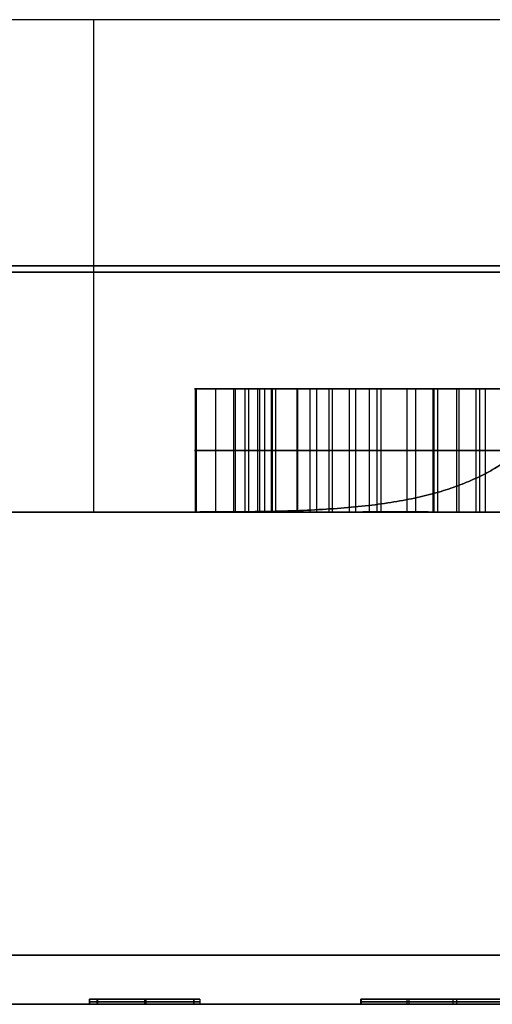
# Model space of a CAD drawing. Header units: centimetres. Extents: x -10 to 8.9, y -29.1 to -8.
# Tile 224 of 256: x 4.02 to 4.212, y -12.635 to -12.235. Entities that reach past the tile are written whole.
import ezdxf

# ---------------------------------------------------------------- set-up
doc = ezdxf.new("R2010")
doc.units = ezdxf.units.CM
doc.layers.add('Default', color=7, linetype='Continuous', true_color=0x000000)

msp = doc.modelspace()

# ---------------------------------------------------------------- linework, layer by layer
at = {"layer": 'Default'}
for p, q in [((4.60859, -12.235, 3.45), (3.68741, -12.235, 3.45)), ((4.05, -12.435, 3.7), (4.05, -12.235, 3.7)), ((4.05, -12.435, 3.2), (4.05, -12.235, 3.2)), ((4.14672, -12.235, 3.68053), (4.14672, -12.235, 3.21947)), ((4.09955, -12.435, 2.67379), (4.09955, -12.385, 2.67379)), ((4.10685, -12.435, 2.65077), (4.10685, -12.385, 2.65077)), ((4.11746, -12.435, 2.63106), (4.11746, -12.385, 2.63106)), ((4.11874, -12.385, 2.63235), (4.15672, -12.385, 2.63235)), ((4.12254, -12.435, 2.66653), (4.12254, -12.385, 2.66653)), ((4.15377, -12.435, 2.52053), (4.15377, -12.385, 2.52053)), ((4.16504, -12.435, 2.59258), (4.16504, -12.385, 2.59258)), ((4.16656, -12.385, 2.49314), (4.20899, -12.385, 2.49314)), ((4.16908, -12.385, 2.68283), (4.16908, -12.385, 2.64567)), ((4.16908, -12.385, 2.61999), (4.16908, -12.385, 2.58854)), ((4.17717, -12.435, 2.48253), (4.17717, -12.385, 2.48253)), ((4.17717, -12.435, 2.50375), (4.17717, -12.385, 2.50375)), ((4.18076, -12.435, 2.6083), (4.18076, -12.385, 2.6083)), ((4.18778, -12.385, 2.51436), (4.18778, -12.385, 2.47193)), ((4.18814, -12.435, 2.70189), (4.18814, -12.385, 2.70189)), ((4.19743, -12.435, 2.57592), (4.19743, -12.385, 2.57592)), ((4.19838, -12.435, 2.48253), (4.19838, -12.385, 2.48253)), ((4.19838, -12.435, 2.50375), (4.19838, -12.385, 2.50375)), ((4.20672, -12.435, 2.68331), (4.20672, -12.385, 2.68331)), ((4.12201, -12.41, 2.63561), (4.09169, -12.41, 2.66593)), ((4.09169, -12.41, 2.66593), (4.10741, -12.41, 2.68165)), ((4.10741, -12.41, 2.68165), (4.13766, -12.41, 2.65141)), ((4.12201, -12.41, 2.63561), (4.11291, -12.41, 2.62651)), ((4.13766, -12.41, 2.65141), (4.23862, -12.41, 2.75237)), ((4.18957, -12.41, 2.56806), (4.14052, -12.41, 2.61711)), ((4.14557, -12.41, 2.51233), (4.16197, -12.41, 2.52873)), ((4.15624, -12.41, 2.63283), (4.20529, -12.41, 2.58378)), ((4.2572, -12.41, 2.73379), (4.15624, -12.41, 2.63283)), ((4.16656, -12.41, 2.49314), (4.18778, -12.41, 2.47193)), ((4.18778, -12.41, 2.51436), (4.16656, -12.41, 2.49314)), ((4.18778, -12.41, 2.47193), (4.20899, -12.41, 2.49314)), ((4.20899, -12.41, 2.49314), (4.18778, -12.41, 2.51436)), ((4.18957, -12.41, 2.56806), (4.20529, -12.41, 2.58378)), ((5.20343, -12.435, 4.44327), (4.00027, -12.435, 4.44327)), ((4.30515, -12.435, 2.45673), (4.00027, -12.435, 2.45673)), ((4.0482, -12.6329, 3.7776), (4.0482, -12.635, 3.7776)), ((4.0482, -12.6329, 3.7776), (4.093, -12.6329, 3.7776)), ((4.0482, -12.63395, 3.8), (4.093, -12.63395, 3.8)), ((4.093, -12.63395, 3.7552), (4.0482, -12.63395, 3.7552)), ((4.0482, -12.63395, 3.7552), (4.0482, -12.63395, 3.8)), ((4.0513, -12.63395, 3.45), (4.0515, -12.63395, 3.7017)), ((4.0905, -12.63395, 3.45), (4.0513, -12.63395, 3.45)), ((4.0514, -12.6329, 3.57585), (4.0514, -12.635, 3.57585)), ((4.0514, -12.6329, 3.57585), (4.09055, -12.6329, 3.57585)), ((4.0515, -12.63395, 3.7017), (4.0906, -12.63395, 3.7017)), ((4.0706, -12.6329, 3.8), (4.0706, -12.635, 3.8)), ((4.0706, -12.6329, 3.7552), (4.0706, -12.635, 3.7552)), ((4.0706, -12.6329, 3.7552), (4.0706, -12.6329, 3.8)), ((4.0709, -12.6329, 3.45), (4.0709, -12.635, 3.45)), ((4.07095, -12.6329, 3.45), (4.07095, -12.6329, 3.7017)), ((4.07105, -12.6329, 3.7017), (4.07105, -12.635, 3.7017)), ((4.0906, -12.63395, 3.7017), (4.0905, -12.63395, 3.45)), ((4.09055, -12.6329, 3.57585), (4.09055, -12.635, 3.57585)), ((4.093, -12.6329, 3.7776), (4.093, -12.635, 3.7776)), ((4.093, -12.63395, 3.8), (4.093, -12.63395, 3.7552)), ((4.1584, -12.63395, 3.45), (4.1585, -12.63395, 3.7017)), ((4.1973, -12.63395, 3.45), (4.1584, -12.63395, 3.45)), ((4.15845, -12.6329, 3.57585), (4.15845, -12.635, 3.57585)), ((4.15845, -12.6329, 3.58012), (4.1973, -12.6329, 3.58012)), ((4.1585, -12.63395, 3.7017), (4.1958, -12.63395, 3.7017)), ((4.17715, -12.6329, 3.7017), (4.17715, -12.635, 3.7017)), ((4.17785, -12.6329, 3.45), (4.17785, -12.635, 3.45)), ((4.1958, -12.6329, 3.68405), (4.1958, -12.635, 3.68405)), ((4.1958, -12.63395, 3.7017), (4.1958, -12.63395, 3.6664)), ((4.1973, -12.6329, 3.54105), (4.1973, -12.635, 3.54105)), ((4.1973, -12.63395, 3.6321), (4.1973, -12.63395, 3.45))]:
    msp.add_line(p, q, dxfattribs=at)
at = {"layer": 'Default', "extrusion": (0, 1, 0)}
for centre, radius, start, end in [((-4.05, 3.45, -12.335), 0.25, 35.8759, 144.1241), ((-4.05, 3.45, -12.335), 0.25, 215.8759, 324.1241), ((-5.45, 3.45, -12.33762), 1.85732, 8.06559, 81.93441), ((-5.45, 3.45, -12.33762), 1.85732, 278.06559, 351.93441), ((-4.05, 3.45, -12.435), 0.25, 80.4965, 99.5035), ((-4.05, 3.45, -12.435), 0.25, 260.4965, 279.5035), ((-5.45, 3.45, -12.635), 2.045, 359.57143, 244.80928), ((-5.45, 3.45, -12.635), 2.045, 295.19072, 359.57143)]:
    msp.add_arc(centre, radius, start, end, dxfattribs=at)
at = {"layer": 'Default', "extrusion": (0, -1, 0)}
for centre, radius, start, end in [((5.45, 3.45, 12.435), 1.75736, 188.06559, 261.93441), ((5.45, 3.45, 12.435), 1.75736, 98.06559, 171.93441), ((5.45, 3.45, 12.435), 1.75736, 188.06559, 261.93441), ((5.45, 3.45, 12.435), 1.75736, 98.06559, 171.93441), ((5.45, 3.45, 12.615), 2.065, 0, 180), ((5.45, 3.45, 12.615), 2.065, 180.42857, 244.80928), ((5.45, 3.45, 12.635), 2.045, 295.19072, 180.42857), ((5.45, 3.45, 12.635), 2.045, 180.42857, 244.80928)]:
    msp.add_arc(centre, radius, start, end, dxfattribs=at)
at = {"layer": 'Default'}
for points, degree in [([(4.09128, -12.435, 3.69657), (4.09601, -12.435, 3.69578), (4.10534, -12.43498, 3.69394), (4.11896, -12.43484, 3.69043), (4.13202, -12.4345, 3.68629), (4.14442, -12.43392, 3.68161), (4.15611, -12.43301, 3.67648), (4.16695, -12.43175, 3.67106), (4.17686, -12.43012, 3.66552), (4.1859, -12.42811, 3.65992), (4.19409, -12.42573, 3.65437), (4.20148, -12.423, 3.64894), (4.20818, -12.41993, 3.64366), (4.21422, -12.41652, 3.63855), (4.21965, -12.41282, 3.63367), (4.22452, -12.40884, 3.62905), (4.22889, -12.4046, 3.62467), (4.23279, -12.4001, 3.62058), (4.23628, -12.39536, 3.61676), (4.23937, -12.3904, 3.61324), (4.24209, -12.38523, 3.61003), (4.24446, -12.37985, 3.60712), (4.24651, -12.37432, 3.60455), (4.24825, -12.36861, 3.60232), (4.24967, -12.36277, 3.60044), (4.25081, -12.35681, 3.59891), (4.25166, -12.35077, 3.59776), (4.25224, -12.34465, 3.59697), (4.25243, -12.34055, 3.5967), (4.25248, -12.33849, 3.59663)], 3), ([(4.25248, -12.33849, 3.30337), (4.25243, -12.34055, 3.3033), (4.25224, -12.34465, 3.30303), (4.25166, -12.35077, 3.30224), (4.25081, -12.35681, 3.30109), (4.24967, -12.36277, 3.29956), (4.24825, -12.36861, 3.29768), (4.24651, -12.37432, 3.29545), (4.24446, -12.37985, 3.29288), (4.24209, -12.38523, 3.28997), (4.23937, -12.3904, 3.28676), (4.23628, -12.39536, 3.28324), (4.23279, -12.4001, 3.27942), (4.22889, -12.4046, 3.27533), (4.22452, -12.40884, 3.27095), (4.21965, -12.41282, 3.26633), (4.21422, -12.41652, 3.26145), (4.20818, -12.41993, 3.25634), (4.20148, -12.423, 3.25106), (4.19409, -12.42573, 3.24563), (4.1859, -12.42811, 3.24008), (4.17686, -12.43012, 3.23448), (4.16695, -12.43175, 3.22894), (4.15611, -12.43301, 3.22352), (4.14442, -12.43392, 3.2184), (4.13202, -12.4345, 3.21371), (4.11896, -12.43484, 3.20957), (4.10534, -12.43498, 3.20606), (4.09601, -12.435, 3.20422), (4.09128, -12.435, 3.20343)], 3), ([(4.09122, -12.435, 2.58957), (4.09122, -12.41, 2.58957), (4.09122, -12.385, 2.58957)], 2), ([(4.09169, -12.385, 2.66593), (4.10685, -12.385, 2.65077), (4.12201, -12.385, 2.63561)], 2), ([(4.09169, -12.435, 2.66593), (4.09169, -12.41, 2.66593), (4.09169, -12.385, 2.66593)], 2), ([(4.10741, -12.385, 2.68165), (4.09955, -12.385, 2.67379), (4.09169, -12.385, 2.66593)], 2), ([(4.10741, -12.385, 2.68165), (4.10741, -12.41, 2.68165), (4.10741, -12.435, 2.68165)], 2), ([(4.13766, -12.385, 2.65141), (4.12254, -12.385, 2.66653), (4.10741, -12.385, 2.68165)], 2), ([(4.11139, -12.435, 2.54019), (4.11139, -12.41, 2.54019), (4.11139, -12.385, 2.54019)], 2), ([(4.11139, -12.435, 2.54019), (4.11139, -12.41, 2.54019), (4.11139, -12.385, 2.54019)], 2), ([(4.11291, -12.435, 2.62651), (4.11291, -12.41, 2.62651), (4.11291, -12.385, 2.62651)], 2), ([(4.11291, -12.385, 2.62651), (4.11594, -12.385, 2.62954), (4.11897, -12.385, 2.63258), (4.12201, -12.385, 2.63561)], 3), ([(4.11291, -12.435, 2.62651), (4.11291, -12.41, 2.62651), (4.11291, -12.385, 2.62651)], 2), ([(4.11652, -12.435, 2.58284), (4.11652, -12.41, 2.58284), (4.11652, -12.385, 2.58284)], 2), ([(4.11937, -12.435, 2.56786), (4.11937, -12.41, 2.56786), (4.11937, -12.385, 2.56786)], 2), ([(4.12201, -12.385, 2.63561), (4.12201, -12.41, 2.63561), (4.12201, -12.435, 2.63561)], 2), ([(4.12388, -12.435, 2.52835), (4.12388, -12.41, 2.52835), (4.12388, -12.385, 2.52835)], 2), ([(4.13257, -12.435, 2.55035), (4.13257, -12.41, 2.55035), (4.13257, -12.385, 2.55035)], 2), ([(4.13277, -12.435, 2.60936), (4.13277, -12.41, 2.60936), (4.13277, -12.385, 2.60936)], 2), ([(4.14052, -12.385, 2.61711), (4.13965, -12.385, 2.61624), (4.13793, -12.385, 2.61452), (4.13534, -12.385, 2.61193), (4.13362, -12.385, 2.61022), (4.13277, -12.385, 2.60936)], 3), ([(4.13277, -12.3859, 2.60936), (4.13277, -12.38545, 2.60936), (4.13277, -12.385, 2.60936)], 2), ([(4.13766, -12.385, 2.65141), (4.13766, -12.41, 2.65141), (4.13766, -12.435, 2.65141)], 2), ([(4.23862, -12.385, 2.75237), (4.18814, -12.385, 2.70189), (4.13766, -12.385, 2.65141)], 2), ([(4.14052, -12.435, 2.61711), (4.14052, -12.41, 2.61711), (4.14052, -12.385, 2.61711)], 2), ([(4.14052, -12.385, 2.61711), (4.16504, -12.385, 2.59258), (4.18957, -12.385, 2.56806)], 2), ([(4.14052, -12.435, 2.61711), (4.14052, -12.41, 2.61711), (4.14052, -12.385, 2.61711)], 2), ([(4.14557, -12.435, 2.51233), (4.14557, -12.41, 2.51233), (4.14557, -12.385, 2.51233)], 2), ([(4.16197, -12.385, 2.52873), (4.15651, -12.385, 2.52326), (4.15104, -12.385, 2.51779), (4.14557, -12.385, 2.51233)], 3), ([(4.14693, -12.435, 2.53834), (4.14693, -12.41, 2.53834), (4.14693, -12.385, 2.53834)], 2), ([(4.15624, -12.385, 2.63283), (4.15624, -12.41, 2.63283), (4.15624, -12.435, 2.63283)], 2), ([(4.20529, -12.385, 2.58378), (4.18076, -12.385, 2.6083), (4.15624, -12.385, 2.63283)], 2), ([(4.15624, -12.385, 2.63283), (4.20672, -12.385, 2.68331), (4.2572, -12.385, 2.73379)], 2), ([(4.16197, -12.435, 2.52873), (4.16197, -12.41, 2.52873), (4.16197, -12.385, 2.52873)], 2), ([(4.16197, -12.435, 2.52873), (4.16197, -12.41, 2.52873), (4.16197, -12.385, 2.52873)], 2), ([(4.18778, -12.385, 2.47193), (4.18071, -12.385, 2.479), (4.17363, -12.385, 2.48607), (4.16656, -12.385, 2.49314)], 3), ([(4.16656, -12.385, 2.49314), (4.16656, -12.41, 2.49314), (4.16656, -12.435, 2.49314)], 2), ([(4.16656, -12.385, 2.49314), (4.17363, -12.385, 2.50021), (4.18071, -12.385, 2.50728), (4.18778, -12.385, 2.51436)], 3), ([(4.18778, -12.435, 2.47193), (4.18778, -12.41, 2.47193), (4.18778, -12.385, 2.47193)], 2), ([(4.20899, -12.385, 2.49314), (4.20192, -12.385, 2.48607), (4.19485, -12.385, 2.479), (4.18778, -12.385, 2.47193)], 3), ([(4.18778, -12.435, 2.51436), (4.18778, -12.41, 2.51436), (4.18778, -12.385, 2.51436)], 2), ([(4.18778, -12.385, 2.51436), (4.19485, -12.385, 2.50728), (4.20192, -12.385, 2.50021), (4.20899, -12.385, 2.49314)], 3), ([(4.18957, -12.385, 2.56806), (4.18957, -12.41, 2.56806), (4.18957, -12.435, 2.56806)], 2), ([(4.20529, -12.385, 2.58378), (4.20005, -12.385, 2.57854), (4.19481, -12.385, 2.5733), (4.18957, -12.385, 2.56806)], 3), ([(4.20529, -12.435, 2.58378), (4.20529, -12.41, 2.58378), (4.20529, -12.385, 2.58378)], 2), ([(4.20899, -12.435, 2.49314), (4.20899, -12.41, 2.49314), (4.20899, -12.385, 2.49314)], 2), ([(4.13277, -12.435, 2.60936), (4.13277, -12.41635, 2.60936), (4.13277, -12.3977, 2.60936)], 2), ([(4.13277, -12.41, 2.60936), (4.13535, -12.41, 2.61194), (4.13793, -12.41, 2.61452), (4.14052, -12.41, 2.61711)], 3), ([(4.09128, -12.435, 3.69657), (4.34732, -12.435, 3.69657), (4.60335, -12.435, 3.69657)], 2), ([(4.60335, -12.435, 3.20343), (4.34732, -12.435, 3.20343), (4.09128, -12.435, 3.20343)], 2), ([(4.12201, -12.435, 2.63561), (4.10685, -12.435, 2.65077), (4.09169, -12.435, 2.66593)], 2), ([(4.09169, -12.435, 2.66593), (4.09955, -12.435, 2.67379), (4.10741, -12.435, 2.68165)], 2), ([(4.10741, -12.435, 2.68165), (4.12254, -12.435, 2.66653), (4.13766, -12.435, 2.65141)], 2), ([(4.11291, -12.435, 2.62651), (4.11594, -12.435, 2.62954), (4.11897, -12.435, 2.63258), (4.12201, -12.435, 2.63561)], 3), ([(4.14052, -12.435, 2.61711), (4.13965, -12.435, 2.61624), (4.13793, -12.435, 2.61452), (4.13534, -12.435, 2.61193), (4.13362, -12.435, 2.61022), (4.13277, -12.435, 2.60936)], 3), ([(4.13766, -12.435, 2.65141), (4.18814, -12.435, 2.70189), (4.23862, -12.435, 2.75237)], 2), ([(4.18957, -12.435, 2.56806), (4.16504, -12.435, 2.59258), (4.14052, -12.435, 2.61711)], 2), ([(4.16197, -12.435, 2.52873), (4.15651, -12.435, 2.52326), (4.15104, -12.435, 2.51779), (4.14557, -12.435, 2.51233)], 3), ([(4.15624, -12.435, 2.63283), (4.18076, -12.435, 2.6083), (4.20529, -12.435, 2.58378)], 2), ([(4.2572, -12.435, 2.73379), (4.20672, -12.435, 2.68331), (4.15624, -12.435, 2.63283)], 2), ([(4.18778, -12.435, 2.47193), (4.18071, -12.435, 2.479), (4.17363, -12.435, 2.48607), (4.16656, -12.435, 2.49314)], 3), ([(4.16656, -12.435, 2.49314), (4.17363, -12.435, 2.50021), (4.18071, -12.435, 2.50728), (4.18778, -12.435, 2.51436)], 3), ([(4.20899, -12.435, 2.49314), (4.20192, -12.435, 2.48607), (4.19485, -12.435, 2.479), (4.18778, -12.435, 2.47193)], 3), ([(4.18778, -12.435, 2.51436), (4.19485, -12.435, 2.50728), (4.20192, -12.435, 2.50021), (4.20899, -12.435, 2.49314)], 3), ([(4.20529, -12.435, 2.58378), (4.20005, -12.435, 2.57854), (4.19481, -12.435, 2.5733), (4.18957, -12.435, 2.56806)], 3), ([(4.0482, -12.6329, 3.8), (4.06313, -12.6329, 3.8), (4.07807, -12.6329, 3.8), (4.093, -12.6329, 3.8)], 3), ([(4.0482, -12.635, 3.8), (4.0482, -12.63395, 3.8), (4.0482, -12.6329, 3.8)], 2), ([(4.0482, -12.6329, 3.7552), (4.0482, -12.63395, 3.7552), (4.0482, -12.635, 3.7552)], 2), ([(4.093, -12.6329, 3.7552), (4.07807, -12.6329, 3.7552), (4.06313, -12.6329, 3.7552), (4.0482, -12.6329, 3.7552)], 3), ([(4.0482, -12.6329, 3.7552), (4.0482, -12.6329, 3.77013), (4.0482, -12.6329, 3.78507), (4.0482, -12.6329, 3.8)], 3), ([(4.0482, -12.635, 3.8), (4.06313, -12.635, 3.8), (4.07807, -12.635, 3.8), (4.093, -12.635, 3.8)], 3), ([(4.0482, -12.635, 3.7552), (4.0482, -12.635, 3.77013), (4.0482, -12.635, 3.78507), (4.0482, -12.635, 3.8)], 3), ([(4.093, -12.635, 3.7552), (4.07807, -12.635, 3.7552), (4.06313, -12.635, 3.7552), (4.0482, -12.635, 3.7552)], 3), ([(4.0513, -12.6329, 3.45), (4.05137, -12.6329, 3.5339), (4.05143, -12.6329, 3.6178), (4.0515, -12.6329, 3.7017)], 3), ([(4.0513, -12.635, 3.45), (4.0513, -12.63395, 3.45), (4.0513, -12.6329, 3.45)], 2), ([(4.0905, -12.6329, 3.45), (4.07743, -12.6329, 3.45), (4.06437, -12.6329, 3.45), (4.0513, -12.6329, 3.45)], 3), ([(4.0905, -12.635, 3.45), (4.07743, -12.635, 3.45), (4.06437, -12.635, 3.45), (4.0513, -12.635, 3.45)], 3), ([(4.0513, -12.635, 3.45), (4.05137, -12.635, 3.5339), (4.05143, -12.635, 3.6178), (4.0515, -12.635, 3.7017)], 3), ([(4.0515, -12.6329, 3.7017), (4.0515, -12.63395, 3.7017), (4.0515, -12.635, 3.7017)], 2), ([(4.0515, -12.6329, 3.7017), (4.06453, -12.6329, 3.7017), (4.07757, -12.6329, 3.7017), (4.0906, -12.6329, 3.7017)], 3), ([(4.0515, -12.635, 3.7017), (4.06453, -12.635, 3.7017), (4.07757, -12.635, 3.7017), (4.0906, -12.635, 3.7017)], 3), ([(4.0905, -12.6329, 3.45), (4.0905, -12.63395, 3.45), (4.0905, -12.635, 3.45)], 2), ([(4.0906, -12.6329, 3.7017), (4.09057, -12.6329, 3.6178), (4.09053, -12.6329, 3.5339), (4.0905, -12.6329, 3.45)], 3), ([(4.0906, -12.635, 3.7017), (4.09057, -12.635, 3.6178), (4.09053, -12.635, 3.5339), (4.0905, -12.635, 3.45)], 3), ([(4.0906, -12.6329, 3.7017), (4.0906, -12.63395, 3.7017), (4.0906, -12.635, 3.7017)], 2), ([(4.093, -12.6329, 3.8), (4.093, -12.63395, 3.8), (4.093, -12.635, 3.8)], 2), ([(4.093, -12.6329, 3.7552), (4.093, -12.63395, 3.7552), (4.093, -12.635, 3.7552)], 2), ([(4.093, -12.6329, 3.8), (4.093, -12.6329, 3.78507), (4.093, -12.6329, 3.77013), (4.093, -12.6329, 3.7552)], 3), ([(4.093, -12.635, 3.8), (4.093, -12.635, 3.78507), (4.093, -12.635, 3.77013), (4.093, -12.635, 3.7552)], 3), ([(4.1584, -12.6329, 3.45), (4.15843, -12.6329, 3.5339), (4.15847, -12.6329, 3.6178), (4.1585, -12.6329, 3.7017)], 3), ([(4.1584, -12.635, 3.45), (4.1584, -12.63395, 3.45), (4.1584, -12.6329, 3.45)], 2), ([(4.1973, -12.6329, 3.45), (4.18433, -12.6329, 3.45), (4.17137, -12.6329, 3.45), (4.1584, -12.6329, 3.45)], 3), ([(4.1973, -12.635, 3.45), (4.18433, -12.635, 3.45), (4.17137, -12.635, 3.45), (4.1584, -12.635, 3.45)], 3), ([(4.1584, -12.635, 3.45), (4.15843, -12.635, 3.5339), (4.15847, -12.635, 3.6178), (4.1585, -12.635, 3.7017)], 3), ([(4.1585, -12.6329, 3.7017), (4.1585, -12.63395, 3.7017), (4.1585, -12.635, 3.7017)], 2), ([(4.1585, -12.6329, 3.7017), (4.17093, -12.6329, 3.7017), (4.18337, -12.6329, 3.7017), (4.1958, -12.6329, 3.7017)], 3), ([(4.1585, -12.635, 3.7017), (4.17093, -12.635, 3.7017), (4.18337, -12.635, 3.7017), (4.1958, -12.635, 3.7017)], 3), ([(4.1958, -12.6329, 3.7017), (4.1958, -12.63395, 3.7017), (4.1958, -12.635, 3.7017)], 2), ([(4.1958, -12.6329, 3.6664), (4.1958, -12.63395, 3.6664), (4.1958, -12.635, 3.6664)], 2), ([(4.1958, -12.6329, 3.7017), (4.1958, -12.6329, 3.68993), (4.1958, -12.6329, 3.67817), (4.1958, -12.6329, 3.6664)], 3), ([(4.1958, -12.6329, 3.6664), (4.22357, -12.6329, 3.69007), (4.25991, -12.6329, 3.7096), (4.2964, -12.6329, 3.7096)], 3), ([(4.1958, -12.6329, 3.6664), (4.1958, -12.63395, 3.6664), (4.1958, -12.635, 3.6664)], 2), ([(4.1958, -12.63395, 3.6664), (4.22357, -12.63395, 3.69007), (4.25991, -12.63395, 3.7096), (4.2964, -12.63395, 3.7096)], 3), ([(4.1958, -12.635, 3.7017), (4.1958, -12.635, 3.68993), (4.1958, -12.635, 3.67817), (4.1958, -12.635, 3.6664)], 3), ([(4.1958, -12.635, 3.6664), (4.22357, -12.635, 3.69007), (4.25991, -12.635, 3.7096), (4.2964, -12.635, 3.7096)], 3), ([(4.1973, -12.6329, 3.6321), (4.1973, -12.63395, 3.6321), (4.1973, -12.635, 3.6321)], 2), ([(4.1973, -12.6329, 3.45), (4.1973, -12.63395, 3.45), (4.1973, -12.635, 3.45)], 2), ([(4.1973, -12.6329, 3.6321), (4.1973, -12.6329, 3.5714), (4.1973, -12.6329, 3.5107), (4.1973, -12.6329, 3.45)], 3), ([(4.1973, -12.6329, 3.6321), (4.1973, -12.63395, 3.6321), (4.1973, -12.635, 3.6321)], 2), ([(4.1973, -12.635, 3.6321), (4.1973, -12.635, 3.5714), (4.1973, -12.635, 3.5107), (4.1973, -12.635, 3.45)], 3)]:
    msp.add_open_spline(points, degree=degree, dxfattribs=at)
for points, knots in [([(4.11139, -12.385, 2.54019), (4.0988, -12.385, 2.55275), (4.08096, -12.385, 2.58764), (4.10281, -12.385, 2.61641), (4.11291, -12.385, 2.62651)], [0, 0, 0, 0, 0.595532, 1.073805, 1.073805, 1.073805, 1.073805]), ([(4.14557, -12.385, 2.51233), (4.13792, -12.385, 2.51704), (4.126, -12.385, 2.52586), (4.11545, -12.385, 2.53614), (4.11139, -12.385, 2.54019)], [0, 0, 0, 0, 0.2703786, 0.4428252, 0.4428252, 0.4428252, 0.4428252]), ([(4.13277, -12.385, 2.60936), (4.12544, -12.385, 2.60202), (4.11358, -12.385, 2.58861), (4.119, -12.385, 2.56499), (4.13147, -12.385, 2.55068), (4.14642, -12.385, 2.53814), (4.15687, -12.385, 2.53179), (4.16197, -12.385, 2.52873)], [0, 0, 0, 0, 0.323842, 0.482553, 0.710914, 0.905854, 1.091758, 1.091758, 1.091758, 1.091758]), ([(4.11291, -12.41, 2.62651), (4.10281, -12.41, 2.61641), (4.08096, -12.41, 2.58764), (4.0988, -12.41, 2.55275), (4.11139, -12.41, 2.54019)], [0.0100824, 0.0100824, 0.0100824, 0.0100824, 0.4465267, 0.9899749, 0.9899749, 0.9899749, 0.9899749]), ([(4.11139, -12.41, 2.54019), (4.11545, -12.41, 2.53614), (4.126, -12.41, 2.52586), (4.13792, -12.41, 2.51704), (4.14557, -12.41, 2.51233)], [0.010803, 0.010803, 0.010803, 0.010803, 0.391813, 0.9891976, 0.9891976, 0.9891976, 0.9891976]), ([(4.16197, -12.41, 2.52873), (4.15687, -12.41, 2.53179), (4.14642, -12.41, 2.53814), (4.13147, -12.41, 2.55068), (4.119, -12.41, 2.56499), (4.11358, -12.41, 2.58861), (4.12544, -12.41, 2.60202), (4.13277, -12.41, 2.60936)], [0.0098925, 0.0098925, 0.0098925, 0.0098925, 0.1768118, 0.3518445, 0.5568862, 0.6993895, 0.9901615, 0.9901615, 0.9901615, 0.9901615]), ([(4.11139, -12.435, 2.54019), (4.0988, -12.435, 2.55275), (4.08096, -12.435, 2.58764), (4.10281, -12.435, 2.61641), (4.11291, -12.435, 2.62651)], [-1.073805, -1.073805, -1.073805, -1.073805, -0.478273, 0, 0, 0, 0]), ([(4.14557, -12.435, 2.51233), (4.13792, -12.435, 2.51704), (4.126, -12.435, 2.52586), (4.11545, -12.435, 2.53614), (4.11139, -12.435, 2.54019)], [-0.4428252, -0.4428252, -0.4428252, -0.4428252, -0.1724466, 0, 0, 0, 0]), ([(4.13277, -12.435, 2.60936), (4.12544, -12.435, 2.60202), (4.11358, -12.435, 2.58861), (4.119, -12.435, 2.56499), (4.13147, -12.435, 2.55068), (4.14642, -12.435, 2.53814), (4.15687, -12.435, 2.53179), (4.16197, -12.435, 2.52873)], [-1.091758, -1.091758, -1.091758, -1.091758, -0.767915, -0.609205, -0.380843, -0.185903, 0, 0, 0, 0]), ([(4.3454, -12.6329, 3.6176), (4.3454, -12.6329, 3.62956), (4.34372, -12.6329, 3.65052), (4.32114, -12.6329, 3.67372), (4.29086, -12.6329, 3.6781), (4.26022, -12.6329, 3.67331), (4.22768, -12.6329, 3.65855), (4.20839, -12.6329, 3.64254), (4.1973, -12.6329, 3.6321)], [-2.029991, -2.029991, -2.029991, -2.029991, -1.660996, -1.422406, -1.090247, -0.765145, -0.47001, 0, 0, 0, 0]), ([(4.3454, -12.63395, 3.6176), (4.3454, -12.63395, 3.62956), (4.34372, -12.63395, 3.65052), (4.32114, -12.63395, 3.67372), (4.29086, -12.63395, 3.6781), (4.26022, -12.63395, 3.67331), (4.22768, -12.63395, 3.65855), (4.20839, -12.63395, 3.64254), (4.1973, -12.63395, 3.6321)], [0.0099037, 0.0099037, 0.0099037, 0.0099037, 0.1880822, 0.3032914, 0.4636828, 0.6206661, 0.7631796, 0.9901357, 0.9901357, 0.9901357, 0.9901357]), ([(4.3454, -12.635, 3.6176), (4.3454, -12.635, 3.62956), (4.34372, -12.635, 3.65052), (4.32114, -12.635, 3.67372), (4.29086, -12.635, 3.6781), (4.26022, -12.635, 3.67331), (4.22768, -12.635, 3.65855), (4.20839, -12.635, 3.64254), (4.1973, -12.635, 3.6321)], [0, 0, 0, 0, 0.368995, 0.607585, 0.939744, 1.264846, 1.559981, 2.029991, 2.029991, 2.029991, 2.029991])]:
    msp.add_open_spline(points, degree=3, knots=knots, dxfattribs=at)

doc.saveas('drawing.dxf')
